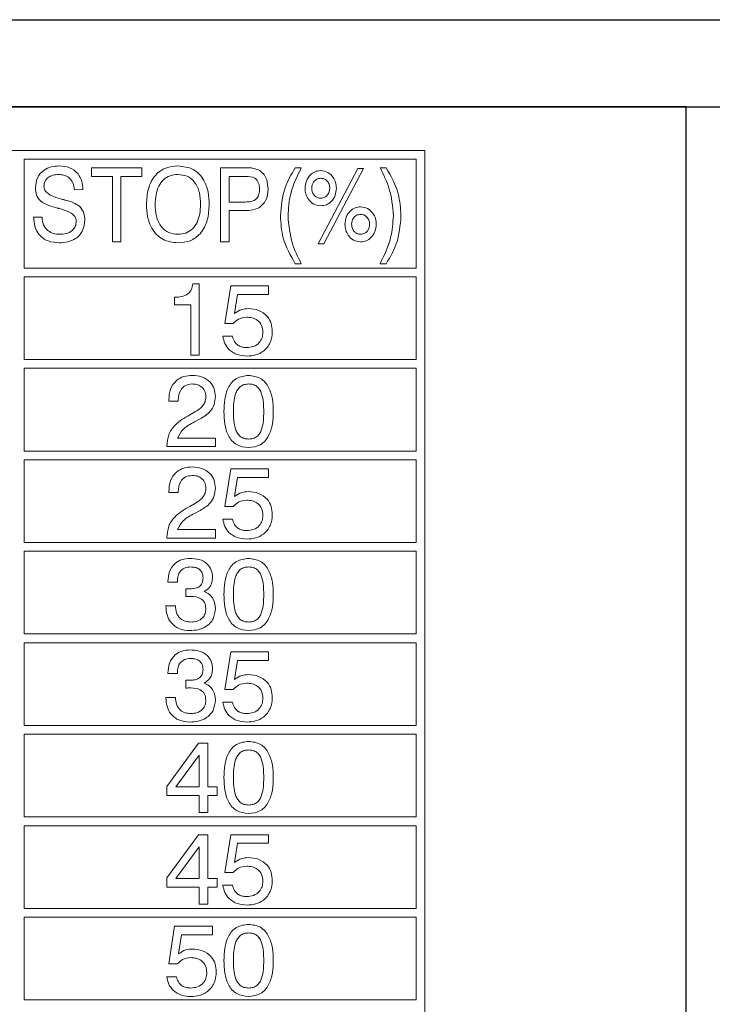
# Model space of a CAD drawing. Header units: millimetres. Extents: x 28 to 178, y 29 to 265.
# Tile 20 of 92: x 85 to 101, y 125 to 147. Entities that reach past the tile are written whole.
import ezdxf

# ---------------------------------------------------------------- set-up
doc = ezdxf.new("R2010")
doc.units = ezdxf.units.MM
doc.layers.add('TEXT', color=4, linetype='Continuous', lineweight=5)

msp = doc.modelspace()

# ---------------------------------------------------------------- linework, layer by layer
at = {"color": 7, "linetype": 'Continuous', "lineweight": 30}
for p, q in [((41.144, 147.112), (107.144, 147.112)), ((41.144, 145.112), (107.144, 145.112)), ((100.144, 145.112), (48.144, 145.112)), ((100.144, 93.112), (100.144, 145.112))]:
    msp.add_line(p, q, dxfattribs=at)
at = {"layer": 'TEXT'}
for p, q in [((94.144, 144.112), (71.344, 144.112)), ((94.144, 107.719), (94.144, 144.112)), ((84.944, 141.412), (84.944, 143.912)), ((93.944, 143.912), (84.944, 143.912)), ((93.944, 141.412), (93.944, 143.912)), ((86.491, 143.712), (87.646, 143.712)), ((86.491, 143.516), (86.491, 143.712)), ((86.971, 143.516), (86.491, 143.516)), ((86.971, 142.012), (86.971, 143.516)), ((87.167, 143.516), (87.167, 142.012)), ((87.646, 143.516), (87.167, 143.516)), ((87.646, 143.712), (87.646, 143.516)), ((89.455, 143.712), (90.019, 143.712)), ((89.455, 142.012), (89.455, 143.712)), ((90.028, 143.516), (89.651, 143.516)), ((89.651, 143.516), (89.651, 142.927)), ((91.168, 143.712), (91.308, 143.712)), ((91.693, 141.965), (92.604, 143.694)), ((92.734, 143.694), (91.822, 141.965)), ((92.604, 143.694), (92.734, 143.694)), ((93.117, 143.712), (93.257, 143.712)), ((86.295, 143.211), (86.099, 143.21)), ((89.651, 142.927), (90.012, 142.927)), ((89.651, 142.731), (89.651, 142.012)), ((89.978, 142.731), (89.651, 142.731)), ((85.162, 142.579), (85.358, 142.579)), ((87.167, 142.012), (86.971, 142.012)), ((89.651, 142.012), (89.455, 142.012)), ((91.822, 141.965), (91.693, 141.965)), ((91.308, 141.511), (91.168, 141.511)), ((93.257, 141.511), (93.117, 141.511)), ((93.944, 141.412), (84.944, 141.412)), ((84.944, 141.212), (93.944, 141.212)), ((84.944, 139.312), (84.944, 141.212)), ((88.818, 141.047), (88.965, 141.047)), ((88.965, 141.047), (88.965, 139.412)), ((93.944, 139.312), (93.944, 141.212)), ((89.553, 140.139), (89.687, 141.003)), ((89.687, 141.003), (90.558, 141.003)), ((89.844, 140.807), (89.777, 140.37)), ((90.558, 140.807), (89.844, 140.807)), ((90.558, 141.003), (90.558, 140.807)), ((88.398, 140.567), (88.398, 140.741)), ((88.769, 140.567), (88.398, 140.567)), ((88.769, 139.412), (88.769, 140.567)), ((89.746, 140.139), (89.553, 140.139)), ((89.51, 139.846), (89.728, 139.846)), ((93.944, 139.312), (84.944, 139.312)), ((88.965, 139.412), (88.769, 139.412)), ((84.944, 137.212), (84.944, 139.112)), ((84.944, 139.112), (93.944, 139.112)), ((93.944, 137.212), (93.944, 139.112)), ((88.267, 138.358), (88.267, 138.386)), ((88.485, 138.358), (88.267, 138.358)), ((88.485, 138.377), (88.485, 138.358)), ((88.747, 138.041), (88.883, 138.117)), ((88.99, 137.949), (88.855, 137.879)), ((88.47, 137.508), (89.335, 137.508)), ((89.335, 137.508), (89.335, 137.312)), ((93.944, 137.212), (84.944, 137.212)), ((88.224, 137.312), (88.224, 137.325)), ((89.335, 137.312), (88.224, 137.312)), ((84.944, 137.012), (93.944, 137.012)), ((84.944, 135.112), (84.944, 137.012)), ((93.944, 135.112), (93.944, 137.012)), ((89.553, 135.939), (89.687, 136.803)), ((89.687, 136.803), (90.558, 136.803)), ((90.558, 136.803), (90.558, 136.607)), ((89.844, 136.607), (89.777, 136.17)), ((90.558, 136.607), (89.844, 136.607)), ((88.267, 136.258), (88.267, 136.286)), ((88.485, 136.258), (88.267, 136.258)), ((88.485, 136.277), (88.485, 136.258)), ((88.747, 135.941), (88.883, 136.017)), ((88.99, 135.849), (88.855, 135.779)), ((89.746, 135.939), (89.553, 135.939)), ((89.51, 135.646), (89.728, 135.646)), ((88.47, 135.408), (89.335, 135.408)), ((89.335, 135.408), (89.335, 135.212)), ((88.224, 135.212), (88.224, 135.225)), ((89.335, 135.212), (88.224, 135.212)), ((93.944, 135.112), (84.944, 135.112)), ((84.944, 134.912), (93.944, 134.912)), ((84.944, 133.012), (84.944, 134.912)), ((93.944, 133.012), (93.944, 134.912)), ((88.246, 134.202), (88.246, 134.213)), ((88.464, 134.202), (88.246, 134.202)), ((88.658, 133.87), (88.659, 134.051)), ((88.666, 133.871), (88.658, 133.87)), ((88.202, 133.657), (88.42, 133.657)), ((88.202, 133.645), (88.202, 133.657)), ((93.944, 133.012), (84.944, 133.012)), ((84.944, 132.812), (93.944, 132.812)), ((84.944, 130.912), (84.944, 132.812)), ((93.944, 130.912), (93.944, 132.812)), ((89.553, 131.739), (89.687, 132.603)), ((89.687, 132.603), (90.558, 132.603)), ((90.558, 132.603), (90.558, 132.407)), ((89.844, 132.407), (89.777, 131.97)), ((90.558, 132.407), (89.844, 132.407)), ((88.246, 132.102), (88.246, 132.113)), ((88.464, 132.102), (88.246, 132.102)), ((88.658, 131.77), (88.659, 131.951)), ((88.666, 131.771), (88.658, 131.77)), ((88.202, 131.557), (88.42, 131.557)), ((88.202, 131.545), (88.202, 131.557)), ((89.746, 131.739), (89.553, 131.739)), ((89.51, 131.446), (89.728, 131.446)), ((93.944, 130.912), (84.944, 130.912)), ((84.944, 128.812), (84.944, 130.712)), ((84.944, 130.712), (93.944, 130.712)), ((93.944, 128.812), (93.944, 130.712)), ((88.224, 129.512), (88.945, 130.503)), ((88.945, 130.503), (89.161, 130.503)), ((89.161, 130.503), (89.161, 129.5)), ((88.965, 130.23), (88.429, 129.5)), ((88.965, 129.5), (88.965, 130.23)), ((88.224, 129.304), (88.224, 129.512)), ((88.429, 129.5), (88.965, 129.5)), ((89.161, 129.5), (89.379, 129.5)), ((89.379, 129.5), (89.379, 129.304)), ((88.965, 129.304), (88.224, 129.304)), ((88.965, 128.912), (88.965, 129.304)), ((89.161, 129.304), (89.161, 128.912)), ((89.379, 129.304), (89.161, 129.304)), ((89.161, 128.912), (88.965, 128.912)), ((93.944, 128.812), (84.944, 128.812)), ((84.944, 128.612), (93.944, 128.612)), ((84.944, 126.712), (84.944, 128.612)), ((93.944, 126.712), (93.944, 128.612)), ((88.224, 127.412), (88.945, 128.403)), ((88.945, 128.403), (89.161, 128.403)), ((89.161, 128.403), (89.161, 127.4)), ((89.553, 127.539), (89.687, 128.403)), ((89.687, 128.403), (90.558, 128.403)), ((90.558, 128.403), (90.558, 128.207)), ((89.844, 128.207), (89.777, 127.77)), ((90.558, 128.207), (89.844, 128.207)), ((88.965, 128.13), (88.429, 127.4)), ((88.965, 127.4), (88.965, 128.13)), ((89.746, 127.539), (89.553, 127.539)), ((88.224, 127.204), (88.224, 127.412)), ((88.429, 127.4), (88.965, 127.4)), ((89.161, 127.4), (89.379, 127.4)), ((89.379, 127.4), (89.379, 127.204)), ((89.51, 127.246), (89.728, 127.246)), ((88.965, 127.204), (88.224, 127.204)), ((88.965, 126.812), (88.965, 127.204)), ((89.161, 127.204), (89.161, 126.812)), ((89.379, 127.204), (89.161, 127.204)), ((89.161, 126.812), (88.965, 126.812)), ((93.944, 126.712), (84.944, 126.712)), ((84.944, 124.612), (84.944, 126.512)), ((84.944, 126.512), (93.944, 126.512)), ((93.944, 124.612), (93.944, 126.512)), ((88.267, 125.439), (88.401, 126.303)), ((88.401, 126.303), (89.272, 126.303)), ((89.272, 126.303), (89.272, 126.107)), ((88.558, 126.107), (88.492, 125.67)), ((89.272, 126.107), (88.558, 126.107)), ((88.46, 125.439), (88.267, 125.439)), ((88.224, 125.146), (88.442, 125.146)), ((93.944, 124.612), (84.944, 124.612))]:
    msp.add_line(p, q, dxfattribs=at)
for points, knots in [([(85.205, 143.255), (85.213, 143.333), (85.229, 143.49), (85.382, 143.661), (85.567, 143.745), (85.689, 143.752), (85.751, 143.756)], [0, 0, 0, 0, 0.27966, 0.55865, 0.779041, 1, 1, 1, 1]), ([(85.751, 143.756), (85.833, 143.749), (85.996, 143.737), (86.187, 143.594), (86.282, 143.403), (86.291, 143.275), (86.295, 143.211)], [0, 0, 0, 0, 0.280284, 0.559021, 0.779158, 1, 1, 1, 1]), ([(87.755, 142.873), (87.762, 142.993), (87.775, 143.234), (87.93, 143.544), (88.191, 143.732), (88.381, 143.748), (88.476, 143.756)], [0, 0, 0, 0, 0.28095, 0.56035, 0.779847, 1, 1, 1, 1]), ([(88.476, 143.756), (88.598, 143.742), (88.841, 143.715), (89.082, 143.45), (89.181, 143.156), (89.19, 142.967), (89.194, 142.873)], [0, 0, 0, 0, 0.27924, 0.557863, 0.778668, 1, 1, 1, 1]), ([(85.737, 143.559), (85.692, 143.557), (85.601, 143.551), (85.486, 143.492), (85.412, 143.397), (85.405, 143.326), (85.401, 143.29)], [0, 0, 0, 0, 0.280846, 0.560471, 0.780067, 1, 1, 1, 1]), ([(86.099, 143.21), (86.092, 143.262), (86.079, 143.368), (85.987, 143.491), (85.862, 143.552), (85.779, 143.557), (85.737, 143.559)], [0, 0, 0, 0, 0.28051, 0.559193, 0.779266, 1, 1, 1, 1]), ([(88.476, 143.559), (88.415, 143.555), (88.293, 143.545), (88.134, 143.445), (87.978, 143.226), (87.962, 143.018), (87.951, 142.873)], [0, 0, 0, 0, 0.187108, 0.3738192, 0.5609005, 1, 1, 1, 1]), ([(88.998, 142.873), (88.993, 142.964), (88.985, 143.145), (88.88, 143.383), (88.692, 143.539), (88.548, 143.553), (88.476, 143.559)], [0, 0, 0, 0, 0.281114, 0.560825, 0.780146, 1, 1, 1, 1]), ([(90.019, 143.712), (90.084, 143.713), (90.2, 143.715), (90.306, 143.668), (90.353, 143.648)], [0, 0, 0, 0, 0.561164, 1, 1, 1, 1]), ([(90.349, 143.223), (90.347, 143.271), (90.344, 143.365), (90.231, 143.509), (90.105, 143.513), (90.028, 143.516)], [0, 0, 0, 0, 0.282173, 0.559682, 1, 1, 1, 1]), ([(90.353, 143.648), (90.389, 143.619), (90.461, 143.562), (90.532, 143.41), (90.54, 143.293), (90.545, 143.222)], [0, 0, 0, 0, 0.2796452, 0.5598912, 1, 1, 1, 1]), ([(90.828, 142.611), (90.847, 142.831), (90.88, 143.224), (91.08, 143.563), (91.168, 143.712)], [0, 0, 0, 0, 0.559376, 1, 1, 1, 1]), ([(91.308, 143.712), (91.212, 143.517), (91.041, 143.168), (91.014, 142.781), (91.003, 142.611)], [0, 0, 0, 0, 0.559941, 1, 1, 1, 1]), ([(91.395, 143.244), (91.4, 143.3), (91.411, 143.413), (91.502, 143.546), (91.622, 143.633), (91.71, 143.642), (91.755, 143.647)], [0, 0, 0, 0, 0.280188, 0.559949, 0.780036, 1, 1, 1, 1]), ([(91.755, 143.647), (91.811, 143.638), (91.924, 143.622), (92.038, 143.506), (92.105, 143.377), (92.111, 143.288), (92.114, 143.244)], [0, 0, 0, 0, 0.2789079, 0.5586887, 0.779244, 1, 1, 1, 1]), ([(93.422, 142.611), (93.403, 142.827), (93.368, 143.214), (93.194, 143.56), (93.117, 143.712)], [0, 0, 0, 0, 0.559389, 1, 1, 1, 1]), ([(93.257, 143.712), (93.366, 143.52), (93.561, 143.176), (93.585, 142.783), (93.596, 142.611)], [0, 0, 0, 0, 0.55968, 1, 1, 1, 1]), ([(85.401, 143.29), (85.406, 143.258), (85.416, 143.194), (85.486, 143.123), (85.603, 143.05), (85.707, 143.02), (85.78, 142.999)], [0, 0, 0, 0, 0.185472, 0.371855, 0.559016, 1, 1, 1, 1]), ([(91.755, 143.472), (91.722, 143.468), (91.658, 143.459), (91.591, 143.394), (91.553, 143.319), (91.549, 143.269), (91.548, 143.243)], [0, 0, 0, 0, 0.279082, 0.558725, 0.779298, 1, 1, 1, 1]), ([(91.962, 143.243), (91.959, 143.276), (91.953, 143.34), (91.899, 143.415), (91.831, 143.464), (91.78, 143.47), (91.755, 143.472)], [0, 0, 0, 0, 0.279998, 0.559742, 0.779957, 1, 1, 1, 1]), ([(85.715, 142.787), (85.647, 142.807), (85.511, 142.846), (85.325, 142.927), (85.215, 143.086), (85.209, 143.198), (85.205, 143.255)], [0, 0, 0, 0, 0.281204, 0.561394, 0.779925, 1, 1, 1, 1]), ([(90.012, 142.927), (90.061, 142.929), (90.157, 142.931), (90.292, 142.987), (90.344, 143.109), (90.347, 143.185), (90.349, 143.223)], [0, 0, 0, 0, 0.28162, 0.559378, 0.778812, 1, 1, 1, 1]), ([(90.545, 143.222), (90.538, 143.128), (90.524, 142.962), (90.403, 142.849), (90.35, 142.799)], [0, 0, 0, 0, 0.560501, 1, 1, 1, 1]), ([(91.755, 142.84), (91.698, 142.848), (91.585, 142.864), (91.47, 142.98), (91.404, 143.111), (91.398, 143.2), (91.395, 143.244)], [0, 0, 0, 0, 0.278869, 0.558615, 0.77922, 1, 1, 1, 1]), ([(91.548, 143.243), (91.551, 143.211), (91.556, 143.147), (91.609, 143.071), (91.678, 143.022), (91.729, 143.017), (91.755, 143.015)], [0, 0, 0, 0, 0.28013, 0.559719, 0.77984, 1, 1, 1, 1]), ([(92.114, 143.244), (92.109, 143.188), (92.098, 143.075), (92.006, 142.943), (91.888, 142.854), (91.799, 142.845), (91.755, 142.84)], [0, 0, 0, 0, 0.280057, 0.560034, 0.780103, 1, 1, 1, 1]), ([(91.755, 143.015), (91.787, 143.019), (91.851, 143.028), (91.917, 143.094), (91.956, 143.168), (91.96, 143.218), (91.962, 143.243)], [0, 0, 0, 0, 0.278891, 0.558813, 0.779324, 1, 1, 1, 1]), ([(85.78, 142.999), (85.796, 142.995), (85.825, 142.987), (85.853, 142.98), (85.866, 142.976)], [0, 0, 0, 0, 0.55997, 1, 1, 1, 1]), ([(85.866, 142.976), (85.87, 142.975), (85.877, 142.974), (85.885, 142.972), (85.888, 142.971)], [0, 0, 0, 0, 0.559914, 1, 1, 1, 1]), ([(85.888, 142.971), (85.953, 142.954), (86.069, 142.924), (86.169, 142.86), (86.214, 142.832)], [0, 0, 0, 0, 0.561005, 1, 1, 1, 1]), ([(88.476, 141.99), (88.354, 142.004), (88.111, 142.031), (87.869, 142.295), (87.768, 142.589), (87.76, 142.778), (87.755, 142.873)], [0, 0, 0, 0, 0.27929, 0.557892, 0.778673, 1, 1, 1, 1]), ([(87.951, 142.873), (87.956, 142.782), (87.965, 142.6), (88.071, 142.362), (88.26, 142.206), (88.404, 142.193), (88.476, 142.186)], [0, 0, 0, 0, 0.281081, 0.560742, 0.780116, 1, 1, 1, 1]), ([(89.194, 142.873), (89.187, 142.753), (89.174, 142.512), (89.021, 142.203), (88.761, 142.014), (88.571, 141.998), (88.476, 141.99)], [0, 0, 0, 0, 0.280987, 0.560369, 0.779821, 1, 1, 1, 1]), ([(88.476, 142.186), (88.537, 142.191), (88.659, 142.201), (88.817, 142.302), (88.972, 142.521), (88.987, 142.728), (88.998, 142.873)], [0, 0, 0, 0, 0.187079, 0.373718, 0.560885, 1, 1, 1, 1]), ([(85.752, 142.778), (85.745, 142.779), (85.733, 142.782), (85.721, 142.785), (85.715, 142.787)], [0, 0, 0, 0, 0.559993, 1, 1, 1, 1]), ([(86.142, 142.488), (86.14, 142.51), (86.136, 142.553), (86.087, 142.628), (85.961, 142.718), (85.835, 142.754), (85.752, 142.778)], [0, 0, 0, 0, 0.124792, 0.249823, 0.499466, 1, 1, 1, 1]), ([(86.214, 142.832), (86.255, 142.78), (86.329, 142.686), (86.336, 142.567), (86.339, 142.515)], [0, 0, 0, 0, 0.558216, 1, 1, 1, 1]), ([(90.35, 142.799), (90.283, 142.773), (90.163, 142.727), (90.035, 142.73), (89.978, 142.731)], [0, 0, 0, 0, 0.557317, 1, 1, 1, 1]), ([(91.168, 141.511), (91.059, 141.703), (90.865, 142.046), (90.839, 142.438), (90.828, 142.611)], [0, 0, 0, 0, 0.559692, 1, 1, 1, 1]), ([(91.003, 142.611), (91.022, 142.394), (91.056, 142.008), (91.231, 141.663), (91.308, 141.511)], [0, 0, 0, 0, 0.55939, 1, 1, 1, 1]), ([(92.31, 142.416), (92.316, 142.472), (92.326, 142.585), (92.417, 142.717), (92.537, 142.805), (92.625, 142.814), (92.67, 142.818)], [0, 0, 0, 0, 0.280178, 0.559935, 0.780027, 1, 1, 1, 1]), ([(92.67, 142.644), (92.638, 142.64), (92.574, 142.631), (92.507, 142.566), (92.468, 142.492), (92.465, 142.441), (92.463, 142.416)], [0, 0, 0, 0, 0.279172, 0.558672, 0.779257, 1, 1, 1, 1]), ([(92.67, 142.818), (92.726, 142.81), (92.838, 142.793), (92.953, 142.677), (93.02, 142.548), (93.026, 142.46), (93.03, 142.416)], [0, 0, 0, 0, 0.278852, 0.558781, 0.779282, 1, 1, 1, 1]), ([(92.877, 142.416), (92.874, 142.448), (92.868, 142.512), (92.815, 142.587), (92.746, 142.636), (92.696, 142.641), (92.67, 142.644)], [0, 0, 0, 0, 0.280015, 0.55991, 0.780035, 1, 1, 1, 1]), ([(93.117, 141.511), (93.212, 141.706), (93.383, 142.055), (93.41, 142.441), (93.422, 142.611)], [0, 0, 0, 0, 0.559968, 1, 1, 1, 1]), ([(93.596, 142.611), (93.578, 142.391), (93.544, 141.998), (93.345, 141.66), (93.257, 141.511)], [0, 0, 0, 0, 0.55938, 1, 1, 1, 1]), ([(85.757, 141.99), (85.668, 141.996), (85.491, 142.009), (85.282, 142.163), (85.181, 142.371), (85.168, 142.509), (85.162, 142.579)], [0, 0, 0, 0, 0.280361, 0.558815, 0.77903, 1, 1, 1, 1]), ([(85.358, 142.579), (85.364, 142.519), (85.376, 142.401), (85.481, 142.266), (85.619, 142.195), (85.712, 142.189), (85.758, 142.186)], [0, 0, 0, 0, 0.280155, 0.559124, 0.779206, 1, 1, 1, 1]), ([(86.339, 142.515), (86.33, 142.432), (86.314, 142.265), (86.15, 142.086), (85.952, 142.001), (85.822, 141.994), (85.757, 141.99)], [0, 0, 0, 0, 0.2796898, 0.5585559, 0.7789696, 1, 1, 1, 1]), ([(85.758, 142.186), (85.81, 142.189), (85.913, 142.194), (86.045, 142.258), (86.131, 142.366), (86.139, 142.447), (86.142, 142.488)], [0, 0, 0, 0, 0.280959, 0.560549, 0.780051, 1, 1, 1, 1]), ([(92.67, 142.012), (92.613, 142.02), (92.5, 142.036), (92.385, 142.152), (92.32, 142.283), (92.314, 142.372), (92.31, 142.416)], [0, 0, 0, 0, 0.278839, 0.558618, 0.779218, 1, 1, 1, 1]), ([(92.463, 142.416), (92.466, 142.384), (92.472, 142.319), (92.525, 142.243), (92.594, 142.194), (92.645, 142.189), (92.67, 142.186)], [0, 0, 0, 0, 0.280125, 0.559801, 0.779938, 1, 1, 1, 1]), ([(93.03, 142.416), (93.024, 142.359), (93.013, 142.247), (92.921, 142.115), (92.803, 142.026), (92.714, 142.017), (92.67, 142.012)], [0, 0, 0, 0, 0.280067, 0.559982, 0.780084, 1, 1, 1, 1]), ([(92.67, 142.186), (92.703, 142.191), (92.767, 142.2), (92.832, 142.267), (92.872, 142.34), (92.875, 142.391), (92.877, 142.416)], [0, 0, 0, 0, 0.2789324, 0.5587715, 0.779364, 1, 1, 1, 1]), ([(88.398, 140.741), (88.452, 140.744), (88.56, 140.749), (88.706, 140.805), (88.796, 140.92), (88.811, 141.004), (88.818, 141.047)], [0, 0, 0, 0, 0.281056, 0.560324, 0.779651, 1, 1, 1, 1]), ([(89.777, 140.37), (89.831, 140.406), (89.926, 140.471), (90.04, 140.477), (90.091, 140.48)], [0, 0, 0, 0, 0.55877, 1, 1, 1, 1]), ([(90.091, 140.48), (90.172, 140.474), (90.333, 140.461), (90.524, 140.326), (90.63, 140.143), (90.639, 140.016), (90.643, 139.952)], [0, 0, 0, 0, 0.280328, 0.559442, 0.779438, 1, 1, 1, 1]), ([(90.059, 140.284), (89.991, 140.276), (89.87, 140.262), (89.784, 140.177), (89.746, 140.139)], [0, 0, 0, 0, 0.559177, 1, 1, 1, 1]), ([(90.425, 139.934), (90.421, 139.988), (90.411, 140.096), (90.312, 140.218), (90.185, 140.276), (90.101, 140.281), (90.059, 140.284)], [0, 0, 0, 0, 0.280048, 0.558894, 0.779161, 1, 1, 1, 1]), ([(90.057, 139.586), (90.11, 139.59), (90.217, 139.599), (90.344, 139.688), (90.416, 139.808), (90.422, 139.892), (90.425, 139.934)], [0, 0, 0, 0, 0.280283, 0.55953, 0.779478, 1, 1, 1, 1]), ([(90.643, 139.952), (90.635, 139.867), (90.619, 139.696), (90.461, 139.504), (90.263, 139.403), (90.129, 139.395), (90.062, 139.39)], [0, 0, 0, 0, 0.279851, 0.558985, 0.779236, 1, 1, 1, 1]), ([(90.062, 139.39), (89.988, 139.396), (89.839, 139.406), (89.657, 139.517), (89.54, 139.673), (89.52, 139.789), (89.51, 139.846)], [0, 0, 0, 0, 0.28034, 0.559782, 0.779722, 1, 1, 1, 1]), ([(89.728, 139.846), (89.739, 139.804), (89.761, 139.72), (89.851, 139.634), (89.955, 139.592), (90.023, 139.588), (90.057, 139.586)], [0, 0, 0, 0, 0.279678, 0.558937, 0.779271, 1, 1, 1, 1]), ([(88.267, 138.386), (88.273, 138.469), (88.285, 138.633), (88.422, 138.83), (88.611, 138.934), (88.74, 138.942), (88.805, 138.947)], [0, 0, 0, 0, 0.2804509, 0.5593626, 0.7793096, 1, 1, 1, 1]), ([(88.805, 138.947), (88.881, 138.941), (89.032, 138.93), (89.215, 138.81), (89.321, 138.641), (89.331, 138.522), (89.335, 138.462)], [0, 0, 0, 0, 0.280433, 0.55968, 0.779589, 1, 1, 1, 1]), ([(89.532, 138.117), (89.535, 138.211), (89.541, 138.4), (89.606, 138.632), (89.71, 138.791), (89.857, 138.918), (90.001, 138.935), (90.097, 138.947)], [0, 0, 0, 0, 0.250949, 0.50124, 0.626584, 0.751764, 1, 1, 1, 1]), ([(90.097, 138.947), (90.193, 138.935), (90.337, 138.919), (90.484, 138.792), (90.589, 138.633), (90.655, 138.401), (90.662, 138.211), (90.665, 138.117)], [0, 0, 0, 0, 0.248316, 0.373488, 0.498825, 0.749056, 1, 1, 1, 1]), ([(88.8, 138.75), (88.748, 138.745), (88.644, 138.734), (88.505, 138.593), (88.493, 138.459), (88.485, 138.377)], [0, 0, 0, 0, 0.280562, 0.560264, 1, 1, 1, 1]), ([(89.117, 138.464), (89.113, 138.509), (89.103, 138.6), (89.014, 138.697), (88.906, 138.745), (88.835, 138.748), (88.8, 138.75)], [0, 0, 0, 0, 0.279612, 0.558542, 0.779055, 1, 1, 1, 1]), ([(90.098, 138.75), (90.064, 138.748), (89.996, 138.743), (89.903, 138.694), (89.837, 138.615), (89.757, 138.426), (89.753, 138.254), (89.75, 138.117)], [0, 0, 0, 0, 0.125079, 0.2498715, 0.3747921, 0.5000466, 1, 1, 1, 1]), ([(90.447, 138.117), (90.444, 138.254), (90.44, 138.426), (90.36, 138.616), (90.294, 138.695), (90.201, 138.744), (90.132, 138.748), (90.098, 138.75)], [0, 0, 0, 0, 0.499906, 0.625165, 0.750086, 0.874874, 1, 1, 1, 1]), ([(88.883, 138.117), (88.953, 138.163), (89.051, 138.228), (89.111, 138.366), (89.115, 138.431), (89.117, 138.464)], [0, 0, 0, 0, 0.558127, 0.779016, 1, 1, 1, 1]), ([(89.335, 138.462), (89.331, 138.401), (89.321, 138.279), (89.207, 138.083), (89.073, 138), (88.99, 137.949)], [0, 0, 0, 0, 0.280292, 0.5602153, 1, 1, 1, 1]), ([(90.097, 137.29), (90.001, 137.301), (89.857, 137.318), (89.711, 137.444), (89.606, 137.602), (89.541, 137.834), (89.535, 138.022), (89.532, 138.117)], [0, 0, 0, 0, 0.248329, 0.373502, 0.498831, 0.749083, 1, 1, 1, 1]), ([(89.75, 138.117), (89.753, 137.98), (89.756, 137.808), (89.837, 137.62), (89.904, 137.542), (89.996, 137.493), (90.064, 137.489), (90.098, 137.486)], [0, 0, 0, 0, 0.499896, 0.625154, 0.750075, 0.874884, 1, 1, 1, 1]), ([(90.665, 138.117), (90.662, 138.022), (90.655, 137.833), (90.589, 137.601), (90.484, 137.443), (90.337, 137.317), (90.192, 137.301), (90.097, 137.29)], [0, 0, 0, 0, 0.250903, 0.501092, 0.626417, 0.751615, 1, 1, 1, 1]), ([(90.098, 137.486), (90.132, 137.489), (90.2, 137.493), (90.293, 137.541), (90.36, 137.62), (90.44, 137.808), (90.444, 137.98), (90.447, 138.117)], [0, 0, 0, 0, 0.125111, 0.249969, 0.374906, 0.500151, 1, 1, 1, 1]), ([(88.224, 137.325), (88.231, 137.414), (88.244, 137.59), (88.43, 137.859), (88.627, 137.972), (88.747, 138.041)], [0, 0, 0, 0, 0.279996, 0.559202, 1, 1, 1, 1]), ([(88.855, 137.879), (88.761, 137.83), (88.595, 137.745), (88.508, 137.58), (88.47, 137.508)], [0, 0, 0, 0, 0.562604, 1, 1, 1, 1]), ([(88.267, 136.286), (88.273, 136.369), (88.285, 136.533), (88.422, 136.73), (88.611, 136.834), (88.74, 136.842), (88.805, 136.847)], [0, 0, 0, 0, 0.280451, 0.559363, 0.779309, 1, 1, 1, 1]), ([(88.805, 136.847), (88.881, 136.841), (89.032, 136.83), (89.215, 136.71), (89.321, 136.541), (89.331, 136.422), (89.335, 136.362)], [0, 0, 0, 0, 0.2804345, 0.5596828, 0.7795925, 1, 1, 1, 1]), ([(88.8, 136.65), (88.748, 136.645), (88.644, 136.634), (88.505, 136.493), (88.493, 136.359), (88.485, 136.277)], [0, 0, 0, 0, 0.280565, 0.560268, 1, 1, 1, 1]), ([(89.117, 136.364), (89.113, 136.409), (89.103, 136.5), (89.014, 136.597), (88.906, 136.645), (88.835, 136.648), (88.8, 136.65)], [0, 0, 0, 0, 0.279612, 0.558542, 0.779055, 1, 1, 1, 1]), ([(88.883, 136.017), (88.953, 136.063), (89.051, 136.128), (89.111, 136.266), (89.115, 136.331), (89.117, 136.364)], [0, 0, 0, 0, 0.558124, 0.779012, 1, 1, 1, 1]), ([(89.335, 136.362), (89.331, 136.301), (89.321, 136.179), (89.207, 135.983), (89.073, 135.9), (88.99, 135.849)], [0, 0, 0, 0, 0.280291, 0.560216, 1, 1, 1, 1]), ([(89.777, 136.17), (89.831, 136.206), (89.926, 136.271), (90.04, 136.277), (90.091, 136.28)], [0, 0, 0, 0, 0.558769, 1, 1, 1, 1]), ([(90.091, 136.28), (90.172, 136.274), (90.333, 136.261), (90.524, 136.126), (90.63, 135.943), (90.639, 135.816), (90.643, 135.752)], [0, 0, 0, 0, 0.280328, 0.559442, 0.779442, 1, 1, 1, 1]), ([(90.059, 136.084), (89.991, 136.076), (89.87, 136.062), (89.784, 135.977), (89.746, 135.939)], [0, 0, 0, 0, 0.559175, 1, 1, 1, 1]), ([(90.425, 135.734), (90.421, 135.788), (90.411, 135.896), (90.312, 136.018), (90.185, 136.076), (90.101, 136.081), (90.059, 136.084)], [0, 0, 0, 0, 0.280046, 0.558892, 0.77916, 1, 1, 1, 1]), ([(88.224, 135.225), (88.231, 135.314), (88.244, 135.49), (88.43, 135.759), (88.627, 135.872), (88.747, 135.941)], [0, 0, 0, 0, 0.279997, 0.559201, 1, 1, 1, 1]), ([(88.855, 135.779), (88.761, 135.73), (88.595, 135.645), (88.508, 135.48), (88.47, 135.408)], [0, 0, 0, 0, 0.562603, 1, 1, 1, 1]), ([(90.062, 135.19), (89.988, 135.196), (89.839, 135.206), (89.657, 135.317), (89.54, 135.473), (89.52, 135.589), (89.51, 135.646)], [0, 0, 0, 0, 0.280339, 0.55978, 0.779722, 1, 1, 1, 1]), ([(89.728, 135.646), (89.739, 135.604), (89.761, 135.52), (89.851, 135.434), (89.955, 135.392), (90.023, 135.388), (90.057, 135.386)], [0, 0, 0, 0, 0.279685, 0.558942, 0.779272, 1, 1, 1, 1]), ([(90.057, 135.386), (90.11, 135.39), (90.217, 135.399), (90.344, 135.488), (90.416, 135.608), (90.422, 135.692), (90.425, 135.734)], [0, 0, 0, 0, 0.280282, 0.559525, 0.779473, 1, 1, 1, 1]), ([(90.643, 135.752), (90.635, 135.667), (90.619, 135.496), (90.461, 135.304), (90.263, 135.203), (90.129, 135.195), (90.062, 135.19)], [0, 0, 0, 0, 0.2798522, 0.5589858, 0.7792366, 1, 1, 1, 1]), ([(88.246, 134.213), (88.252, 134.291), (88.263, 134.446), (88.39, 134.632), (88.567, 134.734), (88.689, 134.742), (88.75, 134.747)], [0, 0, 0, 0, 0.280391, 0.559405, 0.779366, 1, 1, 1, 1]), ([(88.75, 134.747), (88.822, 134.743), (88.966, 134.735), (89.149, 134.64), (89.257, 134.481), (89.266, 134.368), (89.27, 134.311)], [0, 0, 0, 0, 0.280908, 0.560164, 0.779706, 1, 1, 1, 1]), ([(89.532, 133.917), (89.535, 134.011), (89.541, 134.2), (89.606, 134.432), (89.71, 134.591), (89.857, 134.718), (90.001, 134.735), (90.097, 134.747)], [0, 0, 0, 0, 0.2509477, 0.5012405, 0.6265842, 0.7517628, 1, 1, 1, 1]), ([(90.097, 134.747), (90.193, 134.735), (90.337, 134.719), (90.484, 134.592), (90.589, 134.433), (90.655, 134.201), (90.662, 134.011), (90.665, 133.917)], [0, 0, 0, 0, 0.248317, 0.373489, 0.498827, 0.749058, 1, 1, 1, 1]), ([(88.771, 134.55), (88.721, 134.547), (88.621, 134.539), (88.51, 134.441), (88.469, 134.319), (88.465, 134.241), (88.464, 134.202)], [0, 0, 0, 0, 0.280224, 0.558001, 0.778615, 1, 1, 1, 1]), ([(89.052, 134.298), (89.049, 134.339), (89.042, 134.419), (88.964, 134.509), (88.866, 134.546), (88.803, 134.549), (88.771, 134.55)], [0, 0, 0, 0, 0.279977, 0.55829, 0.778793, 1, 1, 1, 1]), ([(90.098, 134.55), (90.064, 134.548), (89.996, 134.543), (89.903, 134.494), (89.837, 134.415), (89.757, 134.226), (89.753, 134.054), (89.75, 133.917)], [0, 0, 0, 0, 0.12508, 0.2498717, 0.3747926, 0.5000475, 1, 1, 1, 1]), ([(90.447, 133.917), (90.444, 134.054), (90.44, 134.226), (90.36, 134.416), (90.294, 134.495), (90.201, 134.544), (90.132, 134.548), (90.098, 134.55)], [0, 0, 0, 0, 0.499904, 0.625166, 0.750085, 0.874874, 1, 1, 1, 1]), ([(88.728, 134.049), (88.767, 134.05), (88.845, 134.053), (88.942, 134.08), (89.004, 134.13), (89.045, 134.199), (89.049, 134.258), (89.052, 134.298)], [0, 0, 0, 0, 0.2507911, 0.5005321, 0.6255648, 0.7505805, 1, 1, 1, 1]), ([(89.27, 134.311), (89.268, 134.274), (89.263, 134.199), (89.21, 134.07), (89.127, 134.017), (89.076, 133.985)], [0, 0, 0, 0, 0.281416, 0.562225, 1, 1, 1, 1]), ([(88.659, 134.051), (88.672, 134.05), (88.695, 134.049), (88.718, 134.049), (88.728, 134.049)], [0, 0, 0, 0, 0.560014, 1, 1, 1, 1]), ([(88.775, 133.875), (88.755, 133.874), (88.719, 133.873), (88.682, 133.872), (88.666, 133.871)], [0, 0, 0, 0, 0.559984, 1, 1, 1, 1]), ([(89.117, 133.597), (89.112, 133.644), (89.102, 133.738), (88.971, 133.86), (88.85, 133.869), (88.775, 133.875)], [0, 0, 0, 0, 0.280255, 0.559685, 1, 1, 1, 1]), ([(89.076, 133.985), (89.119, 133.966), (89.205, 133.927), (89.315, 133.791), (89.328, 133.67), (89.335, 133.595)], [0, 0, 0, 0, 0.2809, 0.561109, 1, 1, 1, 1]), ([(90.097, 133.09), (90.001, 133.101), (89.857, 133.118), (89.711, 133.244), (89.606, 133.402), (89.541, 133.634), (89.535, 133.822), (89.532, 133.917)], [0, 0, 0, 0, 0.248329, 0.373502, 0.49883, 0.749081, 1, 1, 1, 1]), ([(89.75, 133.917), (89.753, 133.78), (89.756, 133.608), (89.837, 133.42), (89.904, 133.342), (89.996, 133.293), (90.064, 133.289), (90.098, 133.286)], [0, 0, 0, 0, 0.499897, 0.625157, 0.750076, 0.874884, 1, 1, 1, 1]), ([(90.665, 133.917), (90.662, 133.822), (90.655, 133.633), (90.589, 133.401), (90.484, 133.243), (90.337, 133.117), (90.192, 133.101), (90.097, 133.09)], [0, 0, 0, 0, 0.250903, 0.501093, 0.626417, 0.751615, 1, 1, 1, 1]), ([(90.098, 133.286), (90.132, 133.289), (90.2, 133.293), (90.293, 133.341), (90.36, 133.42), (90.44, 133.608), (90.444, 133.78), (90.447, 133.917)], [0, 0, 0, 0, 0.125111, 0.249967, 0.374905, 0.50015, 1, 1, 1, 1]), ([(88.75, 133.09), (88.667, 133.097), (88.502, 133.111), (88.312, 133.258), (88.214, 133.451), (88.206, 133.58), (88.202, 133.645)], [0, 0, 0, 0, 0.28012, 0.559015, 0.779196, 1, 1, 1, 1]), ([(88.42, 133.657), (88.425, 133.603), (88.434, 133.495), (88.518, 133.362), (88.644, 133.294), (88.729, 133.289), (88.771, 133.286)], [0, 0, 0, 0, 0.280694, 0.559406, 0.779279, 1, 1, 1, 1]), ([(89.335, 133.595), (89.326, 133.513), (89.308, 133.349), (89.138, 133.179), (88.942, 133.1), (88.814, 133.094), (88.75, 133.09)], [0, 0, 0, 0, 0.279363, 0.558332, 0.778915, 1, 1, 1, 1]), ([(88.771, 133.286), (88.821, 133.289), (88.919, 133.296), (89.041, 133.369), (89.109, 133.48), (89.115, 133.558), (89.117, 133.597)], [0, 0, 0, 0, 0.280664, 0.559744, 0.779513, 1, 1, 1, 1]), ([(88.246, 132.113), (88.252, 132.191), (88.263, 132.346), (88.39, 132.532), (88.567, 132.634), (88.689, 132.642), (88.75, 132.647)], [0, 0, 0, 0, 0.28039, 0.559404, 0.779366, 1, 1, 1, 1]), ([(88.771, 132.45), (88.721, 132.447), (88.621, 132.439), (88.51, 132.341), (88.469, 132.219), (88.465, 132.141), (88.464, 132.102)], [0, 0, 0, 0, 0.280224, 0.557998, 0.778615, 1, 1, 1, 1]), ([(88.75, 132.647), (88.822, 132.643), (88.966, 132.635), (89.149, 132.54), (89.257, 132.381), (89.266, 132.268), (89.27, 132.211)], [0, 0, 0, 0, 0.280908, 0.560164, 0.779706, 1, 1, 1, 1]), ([(89.052, 132.198), (89.049, 132.239), (89.042, 132.319), (88.964, 132.409), (88.866, 132.446), (88.803, 132.449), (88.771, 132.45)], [0, 0, 0, 0, 0.279977, 0.55829, 0.778793, 1, 1, 1, 1]), ([(89.27, 132.211), (89.268, 132.174), (89.263, 132.099), (89.21, 131.97), (89.127, 131.917), (89.076, 131.885)], [0, 0, 0, 0, 0.281416, 0.562225, 1, 1, 1, 1]), ([(88.728, 131.949), (88.767, 131.95), (88.845, 131.953), (88.942, 131.98), (89.004, 132.03), (89.045, 132.099), (89.049, 132.158), (89.052, 132.198)], [0, 0, 0, 0, 0.2507911, 0.5005321, 0.6255648, 0.7505805, 1, 1, 1, 1]), ([(89.777, 131.97), (89.831, 132.006), (89.926, 132.071), (90.04, 132.077), (90.091, 132.08)], [0, 0, 0, 0, 0.558771, 1, 1, 1, 1]), ([(90.091, 132.08), (90.172, 132.074), (90.333, 132.061), (90.524, 131.926), (90.63, 131.743), (90.639, 131.616), (90.643, 131.552)], [0, 0, 0, 0, 0.280328, 0.559442, 0.779443, 1, 1, 1, 1]), ([(88.659, 131.951), (88.672, 131.95), (88.695, 131.949), (88.718, 131.949), (88.728, 131.949)], [0, 0, 0, 0, 0.560014, 1, 1, 1, 1]), ([(88.775, 131.775), (88.755, 131.774), (88.719, 131.773), (88.682, 131.772), (88.666, 131.771)], [0, 0, 0, 0, 0.559984, 1, 1, 1, 1]), ([(89.117, 131.497), (89.112, 131.544), (89.102, 131.638), (88.971, 131.76), (88.85, 131.769), (88.775, 131.775)], [0, 0, 0, 0, 0.280255, 0.559685, 1, 1, 1, 1]), ([(89.076, 131.885), (89.119, 131.866), (89.205, 131.827), (89.315, 131.691), (89.328, 131.57), (89.335, 131.495)], [0, 0, 0, 0, 0.2809, 0.561106, 1, 1, 1, 1]), ([(90.059, 131.884), (89.991, 131.876), (89.87, 131.862), (89.784, 131.777), (89.746, 131.739)], [0, 0, 0, 0, 0.559175, 1, 1, 1, 1]), ([(90.425, 131.534), (90.421, 131.588), (90.411, 131.696), (90.312, 131.818), (90.185, 131.876), (90.101, 131.881), (90.059, 131.884)], [0, 0, 0, 0, 0.280046, 0.558892, 0.77916, 1, 1, 1, 1]), ([(88.75, 130.99), (88.667, 130.997), (88.502, 131.011), (88.312, 131.158), (88.214, 131.351), (88.206, 131.48), (88.202, 131.545)], [0, 0, 0, 0, 0.28012, 0.559015, 0.779196, 1, 1, 1, 1]), ([(88.42, 131.557), (88.425, 131.503), (88.434, 131.395), (88.518, 131.262), (88.644, 131.194), (88.729, 131.189), (88.771, 131.186)], [0, 0, 0, 0, 0.280691, 0.559405, 0.779279, 1, 1, 1, 1]), ([(90.057, 131.186), (90.11, 131.19), (90.217, 131.199), (90.344, 131.288), (90.416, 131.408), (90.422, 131.492), (90.425, 131.534)], [0, 0, 0, 0, 0.280282, 0.559528, 0.779472, 1, 1, 1, 1]), ([(90.643, 131.552), (90.635, 131.467), (90.619, 131.296), (90.461, 131.104), (90.263, 131.003), (90.129, 130.995), (90.062, 130.99)], [0, 0, 0, 0, 0.279852, 0.558985, 0.779236, 1, 1, 1, 1]), ([(89.335, 131.495), (89.326, 131.413), (89.308, 131.249), (89.138, 131.079), (88.942, 131), (88.814, 130.994), (88.75, 130.99)], [0, 0, 0, 0, 0.279361, 0.558331, 0.778915, 1, 1, 1, 1]), ([(88.771, 131.186), (88.821, 131.189), (88.919, 131.196), (89.041, 131.269), (89.109, 131.38), (89.115, 131.458), (89.117, 131.497)], [0, 0, 0, 0, 0.280664, 0.559744, 0.779513, 1, 1, 1, 1]), ([(90.062, 130.99), (89.988, 130.996), (89.839, 131.006), (89.657, 131.117), (89.54, 131.273), (89.52, 131.389), (89.51, 131.446)], [0, 0, 0, 0, 0.280339, 0.55978, 0.779722, 1, 1, 1, 1]), ([(89.728, 131.446), (89.739, 131.404), (89.761, 131.32), (89.851, 131.234), (89.955, 131.192), (90.023, 131.188), (90.057, 131.186)], [0, 0, 0, 0, 0.279685, 0.558942, 0.779272, 1, 1, 1, 1]), ([(89.532, 129.717), (89.535, 129.811), (89.541, 130), (89.606, 130.232), (89.71, 130.391), (89.857, 130.518), (90.001, 130.535), (90.097, 130.547)], [0, 0, 0, 0, 0.250947, 0.50124, 0.626585, 0.751763, 1, 1, 1, 1]), ([(90.097, 130.547), (90.193, 130.535), (90.337, 130.519), (90.484, 130.392), (90.589, 130.233), (90.655, 130.001), (90.662, 129.811), (90.665, 129.717)], [0, 0, 0, 0, 0.248317, 0.373488, 0.498825, 0.749058, 1, 1, 1, 1]), ([(90.098, 130.35), (90.064, 130.348), (89.996, 130.343), (89.903, 130.294), (89.837, 130.215), (89.757, 130.026), (89.753, 129.854), (89.75, 129.717)], [0, 0, 0, 0, 0.12508, 0.249871, 0.374794, 0.500048, 1, 1, 1, 1]), ([(90.447, 129.717), (90.444, 129.854), (90.44, 130.026), (90.36, 130.216), (90.294, 130.295), (90.201, 130.344), (90.132, 130.348), (90.098, 130.35)], [0, 0, 0, 0, 0.499904, 0.625166, 0.750085, 0.874874, 1, 1, 1, 1]), ([(90.097, 128.89), (90.001, 128.901), (89.857, 128.918), (89.711, 129.044), (89.606, 129.202), (89.541, 129.434), (89.535, 129.622), (89.532, 129.717)], [0, 0, 0, 0, 0.2483288, 0.3735024, 0.4988297, 0.7490827, 1, 1, 1, 1]), ([(89.75, 129.717), (89.753, 129.58), (89.756, 129.408), (89.837, 129.22), (89.904, 129.142), (89.996, 129.093), (90.064, 129.089), (90.098, 129.086)], [0, 0, 0, 0, 0.499897, 0.625157, 0.750076, 0.874884, 1, 1, 1, 1]), ([(90.665, 129.717), (90.662, 129.622), (90.655, 129.433), (90.589, 129.201), (90.484, 129.043), (90.337, 128.917), (90.192, 128.901), (90.097, 128.89)], [0, 0, 0, 0, 0.250903, 0.501091, 0.626417, 0.751615, 1, 1, 1, 1]), ([(90.098, 129.086), (90.132, 129.089), (90.2, 129.093), (90.293, 129.141), (90.36, 129.22), (90.44, 129.408), (90.444, 129.58), (90.447, 129.717)], [0, 0, 0, 0, 0.125111, 0.249967, 0.374905, 0.50015, 1, 1, 1, 1]), ([(89.777, 127.77), (89.831, 127.806), (89.926, 127.871), (90.04, 127.877), (90.091, 127.88)], [0, 0, 0, 0, 0.55877, 1, 1, 1, 1]), ([(90.091, 127.88), (90.172, 127.874), (90.333, 127.861), (90.524, 127.726), (90.63, 127.543), (90.639, 127.416), (90.643, 127.352)], [0, 0, 0, 0, 0.280328, 0.559442, 0.779441, 1, 1, 1, 1]), ([(90.059, 127.684), (89.991, 127.676), (89.87, 127.662), (89.784, 127.577), (89.746, 127.539)], [0, 0, 0, 0, 0.559175, 1, 1, 1, 1]), ([(90.425, 127.334), (90.421, 127.388), (90.411, 127.496), (90.312, 127.618), (90.185, 127.676), (90.101, 127.681), (90.059, 127.684)], [0, 0, 0, 0, 0.280046, 0.558892, 0.77916, 1, 1, 1, 1]), ([(90.062, 126.79), (89.988, 126.796), (89.839, 126.806), (89.657, 126.917), (89.54, 127.073), (89.52, 127.189), (89.51, 127.246)], [0, 0, 0, 0, 0.280339, 0.55978, 0.779722, 1, 1, 1, 1]), ([(89.728, 127.246), (89.739, 127.204), (89.761, 127.12), (89.851, 127.034), (89.955, 126.992), (90.023, 126.988), (90.057, 126.986)], [0, 0, 0, 0, 0.279681, 0.558939, 0.779271, 1, 1, 1, 1]), ([(90.057, 126.986), (90.11, 126.99), (90.217, 126.999), (90.344, 127.088), (90.416, 127.208), (90.422, 127.292), (90.425, 127.334)], [0, 0, 0, 0, 0.280282, 0.559528, 0.779475, 1, 1, 1, 1]), ([(90.643, 127.352), (90.635, 127.267), (90.619, 127.096), (90.461, 126.904), (90.263, 126.803), (90.129, 126.795), (90.062, 126.79)], [0, 0, 0, 0, 0.279852, 0.558985, 0.779236, 1, 1, 1, 1]), ([(89.532, 125.517), (89.535, 125.611), (89.541, 125.8), (89.606, 126.032), (89.71, 126.191), (89.857, 126.318), (90.001, 126.335), (90.097, 126.347)], [0, 0, 0, 0, 0.250947, 0.50124, 0.626585, 0.751763, 1, 1, 1, 1]), ([(90.097, 126.347), (90.193, 126.335), (90.337, 126.319), (90.484, 126.192), (90.589, 126.033), (90.655, 125.801), (90.662, 125.611), (90.665, 125.517)], [0, 0, 0, 0, 0.248317, 0.373488, 0.498826, 0.749057, 1, 1, 1, 1]), ([(90.098, 126.15), (90.064, 126.148), (89.996, 126.143), (89.903, 126.094), (89.837, 126.015), (89.757, 125.826), (89.753, 125.654), (89.75, 125.517)], [0, 0, 0, 0, 0.125079, 0.249871, 0.374792, 0.500048, 1, 1, 1, 1]), ([(90.447, 125.517), (90.444, 125.654), (90.44, 125.826), (90.36, 126.016), (90.294, 126.095), (90.201, 126.144), (90.132, 126.148), (90.098, 126.15)], [0, 0, 0, 0, 0.499904, 0.625166, 0.750085, 0.874874, 1, 1, 1, 1]), ([(88.492, 125.67), (88.545, 125.706), (88.64, 125.771), (88.754, 125.777), (88.805, 125.78)], [0, 0, 0, 0, 0.55877, 1, 1, 1, 1]), ([(88.805, 125.78), (88.886, 125.774), (89.047, 125.761), (89.238, 125.626), (89.344, 125.443), (89.353, 125.316), (89.357, 125.252)], [0, 0, 0, 0, 0.280328, 0.559442, 0.779441, 1, 1, 1, 1]), ([(88.773, 125.584), (88.705, 125.576), (88.584, 125.562), (88.498, 125.477), (88.46, 125.439)], [0, 0, 0, 0, 0.559194, 1, 1, 1, 1]), ([(89.139, 125.234), (89.135, 125.288), (89.125, 125.396), (89.026, 125.518), (88.899, 125.576), (88.815, 125.581), (88.773, 125.584)], [0, 0, 0, 0, 0.280046, 0.558894, 0.77916, 1, 1, 1, 1]), ([(90.097, 124.69), (90.001, 124.701), (89.857, 124.718), (89.711, 124.844), (89.606, 125.002), (89.541, 125.234), (89.535, 125.422), (89.532, 125.517)], [0, 0, 0, 0, 0.2483288, 0.3735024, 0.4988297, 0.7490827, 1, 1, 1, 1]), ([(89.75, 125.517), (89.753, 125.38), (89.756, 125.208), (89.837, 125.02), (89.904, 124.942), (89.996, 124.893), (90.064, 124.889), (90.098, 124.886)], [0, 0, 0, 0, 0.499896, 0.625155, 0.750076, 0.874884, 1, 1, 1, 1]), ([(90.665, 125.517), (90.662, 125.422), (90.655, 125.233), (90.589, 125.001), (90.484, 124.843), (90.337, 124.717), (90.192, 124.701), (90.097, 124.69)], [0, 0, 0, 0, 0.250903, 0.501091, 0.626417, 0.751615, 1, 1, 1, 1]), ([(90.098, 124.886), (90.132, 124.889), (90.2, 124.893), (90.293, 124.941), (90.36, 125.02), (90.44, 125.208), (90.444, 125.38), (90.447, 125.517)], [0, 0, 0, 0, 0.125111, 0.249967, 0.374905, 0.50015, 1, 1, 1, 1]), ([(88.771, 124.886), (88.824, 124.89), (88.931, 124.899), (89.058, 124.988), (89.13, 125.108), (89.136, 125.192), (89.139, 125.234)], [0, 0, 0, 0, 0.280283, 0.559531, 0.779472, 1, 1, 1, 1]), ([(89.357, 125.252), (89.349, 125.167), (89.333, 124.996), (89.175, 124.804), (88.977, 124.703), (88.843, 124.695), (88.776, 124.69)], [0, 0, 0, 0, 0.279852, 0.558985, 0.779236, 1, 1, 1, 1]), ([(88.776, 124.69), (88.702, 124.696), (88.553, 124.706), (88.371, 124.817), (88.254, 124.973), (88.234, 125.089), (88.224, 125.146)], [0, 0, 0, 0, 0.280338, 0.559785, 0.779726, 1, 1, 1, 1]), ([(88.442, 125.146), (88.453, 125.104), (88.475, 125.02), (88.566, 124.934), (88.669, 124.892), (88.737, 124.888), (88.771, 124.886)], [0, 0, 0, 0, 0.279681, 0.558939, 0.779271, 1, 1, 1, 1])]:
    msp.add_open_spline(points, degree=3, knots=knots, dxfattribs=at)

doc.saveas('drawing.dxf')
